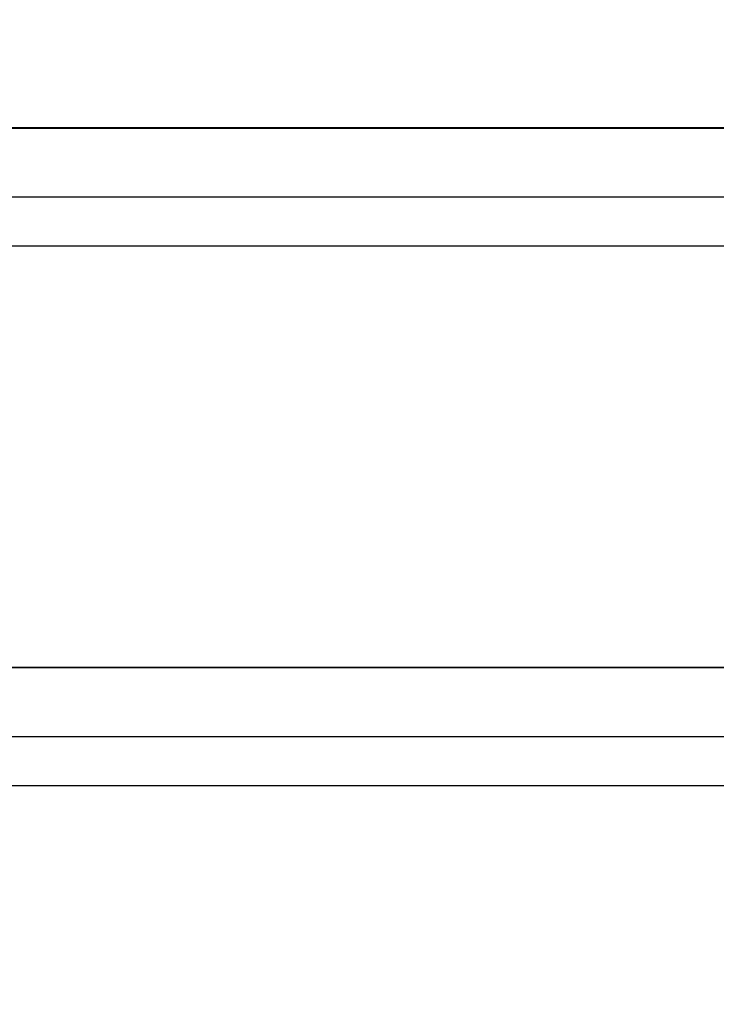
# Model space of a CAD drawing. Header units: inches. Extents: x 0 to 166, y 0 to 117.
# Tile 22 of 73: x 75.05 to 76.82, y 63.41 to 65.92. Entities that reach past the tile are written whole.
import ezdxf

# ---------------------------------------------------------------- set-up
doc = ezdxf.new("R2010")
doc.units = ezdxf.units.IN
doc.header["$LTSCALE"] = 9.105315
doc.header["$MEASUREMENT"] = 0
doc.layers.get('0').update_dxf_attribs({"linetype": 'CONTINUOUS'})

msp = doc.modelspace()

# ---------------------------------------------------------------- linework, layer by layer
at = {"color": 7, "linetype": 'CONTINUOUS'}
for p, q in [((72.1845, 65.6456), (78.2302, 65.6456)), ((77.0185, 65.6434), (72.1845, 65.6434)), ((72.1845, 65.4684), (77.0185, 65.4684)), ((78.2302, 65.3424), (72.1845, 65.3424)), ((72.1845, 64.2676), (78.2302, 64.2676)), ((77.0185, 64.2654), (72.1845, 64.2654)), ((72.1845, 64.0905), (77.0185, 64.0905)), ((78.2302, 63.9645), (72.1845, 63.9645))]:
    msp.add_line(p, q, dxfattribs=at)
msp.add_ellipse((67.5208, 65.3733), major_axis=(11.0569, -0.0565), ratio=1, dxfattribs=at)

doc.saveas('drawing.dxf')
